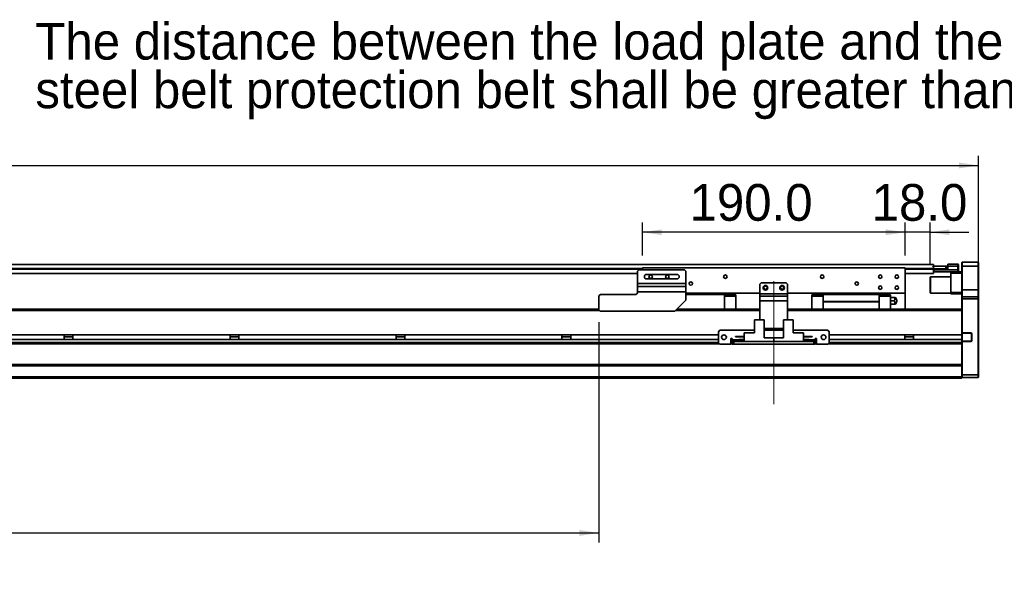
# Model space of a CAD drawing. Header units: millimetres. Extents: x 35 to 2905, y 35 to 2044.
# Tile 7 of 10: x 1542 to 2254, y 882 to 1298. Entities that reach past the tile are written whole.
import ezdxf

# ---------------------------------------------------------------- set-up
doc = ezdxf.new("R2010")
doc.units = ezdxf.units.MM
doc.header["$LTSCALE"] = 7
doc.linetypes.add('CENTERX2', pattern=[20.32, 12.7, -2.54, 2.54, -2.54])
doc.layers.add('黑色实线', color=7, linetype='Continuous')
doc.styles.add('SLDTEXTSTYLE8', font='txt')
doc.dimstyles.new('SLDDIMSTYLE0', dxfattribs={"dimtxt": 26.6, "dimasz": 14, "dimexe": 0, "dimexo": 0.0625, "dimgap": 6.65, "dimtad": 2, "dimdec": 1, "dimrnd": 1e-09, "dimzin": 4, "dimdsep": 46, "dimtxsty": 'SLDTEXTSTYLE8', "dimsah": 1, "dimcen": 0.09, "dimadec": 0, "dimazin": 1, "dimtfac": 1, "dimtdec": 1, "dimtmove": 0, "dimatfit": 0, "dimfxl": 0, "dimfrac": 2, "dimtolj": 1, "dimtzin": 12, "dimarcsym": 0})
doc.dimstyles.new('SLDDIMSTYLE4', dxfattribs={"dimtxt": 26.6, "dimasz": 14, "dimexe": 0, "dimexo": 0.0625, "dimgap": 6.65, "dimtad": 2, "dimdec": 1, "dimrnd": 1e-09, "dimzin": 4, "dimdsep": 46, "dimtxsty": 'SLDTEXTSTYLE8', "dimsah": 1, "dimcen": 0.09, "dimadec": 0, "dimazin": 1, "dimtfac": 1, "dimtdec": 1, "dimtofl": 0, "dimtmove": 0, "dimatfit": 3, "dimfxl": 0, "dimfrac": 2, "dimtolj": 1, "dimtzin": 12, "dimarcsym": 0})

# ---------------------------------------------------------------- blocks, each defined once
blk = doc.blocks.new('SW_NOTE_4')
at = {"layer": '黑色实线', "color": 0, "char_height": 26.6, "attachment_point": 1, "style": 'SLDTEXTSTYLE8'}
for s, insert in [('The distance between the load plate and the ', (-813.07, 48.74)), ('steel belt protection belt shall be greater than 4mm', (-813.07, 13.57))]:
    blk.add_mtext(s, dxfattribs=dict(at, insert=insert))
blk = doc.blocks.new('_D_21')
at = {"layer": '黑色实线'}
for p, q in [((199.38, 1105.09), (199.38, 1199.7)), ((2235.38, 1105.09), (2235.38, 1199.7)), ((199.38, 1192.7), (2235.38, 1192.7))]:
    blk.add_line(p, q, dxfattribs=at)
for points in [[(199.38, 1192.7), (213.38, 1190.6), (213.38, 1194.8)], [(2235.38, 1192.7), (2221.38, 1194.8), (2221.38, 1190.6)]]:
    blk.add_solid(points, dxfattribs=at)
at = {"layer": '黑色实线', "insert": (1162.24, 1227.6), "char_height": 26.6, "attachment_point": 1, "style": 'SLDTEXTSTYLE8'}
blk.add_mtext('2036.0', dxfattribs=at)
blk = doc.blocks.new('_D_24')
at = {"layer": '黑色实线'}
for p, q in [((440.88, 1082.81), (440.88, 919.7)), ((1960.88, 1079.31), (1960.88, 919.7)), ((440.88, 926.7), (1960.88, 926.7))]:
    blk.add_line(p, q, dxfattribs=at)
for points in [[(440.88, 926.7), (454.88, 924.6), (454.88, 928.8)], [(1960.88, 926.7), (1946.88, 928.8), (1946.88, 924.6)]]:
    blk.add_solid(points, dxfattribs=at)
at = {"layer": '黑色实线', "char_height": 26.6, "attachment_point": 1, "style": 'SLDTEXTSTYLE8'}
for s, insert in [('Stroke T=', (1085.42, 961.6)), ('1520.0', (1239.07, 961.6))]:
    blk.add_mtext(s, dxfattribs=dict(at, insert=insert))
blk = doc.blocks.new('_D_25')
at = {"layer": '黑色实线'}
for p, q in [((1992.38, 1127.59), (1992.38, 1151.35)), ((2182.38, 1127.59), (2182.38, 1151.35)), ((2182.38, 1144.35), (1992.38, 1144.35))]:
    blk.add_line(p, q, dxfattribs=at)
for points in [[(1992.38, 1144.35), (2006.38, 1142.25), (2006.38, 1146.45)], [(2182.38, 1144.35), (2168.38, 1146.45), (2168.38, 1142.25)]]:
    blk.add_solid(points, dxfattribs=at)
at = {"layer": '黑色实线', "insert": (2026.44, 1179.25), "char_height": 26.6, "attachment_point": 1, "style": 'SLDTEXTSTYLE8'}
blk.add_mtext('190.0', dxfattribs=at)
blk = doc.blocks.new('_D_26')
at = {"layer": '黑色实线'}
for p, q in [((2182.38, 1127.59), (2182.38, 1151.35)), ((2200.38, 1120.79), (2200.38, 1151.35)), ((2182.38, 1144.35), (2154.38, 1144.35)), ((2200.38, 1144.35), (2182.38, 1144.35)), ((2200.38, 1144.35), (2228.38, 1144.35))]:
    blk.add_line(p, q, dxfattribs=at)
for points in [[(2182.38, 1144.35), (2168.38, 1146.45), (2168.38, 1142.25)], [(2200.38, 1144.35), (2214.38, 1142.25), (2214.38, 1146.45)]]:
    blk.add_solid(points, dxfattribs=at)
at = {"layer": '黑色实线', "insert": (2158.15, 1179.25), "char_height": 26.6, "attachment_point": 1, "style": 'SLDTEXTSTYLE8'}
blk.add_mtext('18.0', dxfattribs=at)

msp = doc.modelspace()

# ---------------------------------------------------------------- linework, layer by layer
at = {"color": 7, "linetype": 'Continuous', "lineweight": 35}
for p, q in [((2202.88, 1121.05), (231.88, 1121.05)), ((2182.38, 1118.7), (1992.38, 1118.7)), ((1992.38, 1118.7), (1992.38, 1117.2)), ((2182.38, 1118.7), (2182.38, 1100.2)), ((2202.42, 1119.66), (2202.42, 1119.9)), ((2202.42, 1119.9), (2202.92, 1119.9)), ((2202.42, 1119.9), (2202.42, 1119.9)), ((2202.88, 1121.05), (2202.88, 1119.9)), ((2202.88, 1118.4), (2202.88, 1118.05)), ((2202.88, 1118.05), (2202.88, 1117.55)), ((2202.92, 1119.9), (2202.92, 1117.9)), ((2202.92, 1119.9), (2211.92, 1119.9)), ((2211.92, 1117.9), (2211.92, 1119.9)), ((2211.92, 1119.9), (2212.42, 1119.9)), ((2212.42, 1119.9), (2212.42, 1117.9)), ((2213.38, 1121.2), (2220.58, 1121.2)), ((2213.38, 1119.7), (2213.38, 1121.2)), ((2220.58, 1119.7), (2213.38, 1119.7)), ((2213.38, 1117.4), (2213.38, 1119.7)), ((2220.58, 1119.7), (2220.58, 1121.2)), ((2220.88, 1120.9), (2220.58, 1121.2)), ((2220.58, 1117.2), (2220.58, 1119.7)), ((2220.88, 1119.7), (2220.58, 1119.7)), ((2220.88, 1120.9), (2220.88, 1119.7)), ((2220.88, 1119.7), (2220.88, 1117.2)), ((2223.68, 1122.7), (2223.38, 1122.4)), ((2223.38, 1119.7), (2223.38, 1122.4)), ((2223.68, 1119.7), (2223.38, 1119.7)), ((2223.38, 1102.7), (2223.38, 1119.7)), ((2223.68, 1122.7), (2223.68, 1119.7)), ((2223.68, 1122.7), (2235.08, 1122.7)), ((2235.08, 1119.7), (2223.68, 1119.7)), ((2223.68, 1119.7), (2223.68, 1102.7)), ((2235.08, 1119.7), (2235.08, 1122.7)), ((2235.08, 1122.7), (2235.38, 1122.4)), ((2235.08, 1119.7), (2235.38, 1119.7)), ((2235.08, 1102.7), (2235.08, 1119.7)), ((2235.38, 1122.4), (2235.38, 1119.7)), ((2235.38, 1119.7), (2235.38, 1102.7)), ((1988.88, 1114.55), (447.88, 1114.55)), ((1989.88, 1117.2), (1988.88, 1116.2)), ((1988.88, 1116.2), (1988.88, 1107.2)), ((1989.88, 1117.2), (2022.88, 1117.2)), ((2017.38, 1113.8), (1995.38, 1113.8)), ((2023.88, 1116.2), (2022.88, 1117.2)), ((2023.88, 1116.2), (2023.88, 1107.2)), ((2202.88, 1114.55), (2182.38, 1114.55)), ((2200.68, 1112.2), (2200.38, 1111.9)), ((2200.38, 1100.5), (2200.38, 1111.9)), ((2215.38, 1112.2), (2200.68, 1112.2)), ((2200.68, 1112.2), (2200.68, 1100.2)), ((2202.92, 1117.9), (2202.88, 1117.9)), ((2202.88, 1117.4), (2203.18, 1117.7)), ((2202.88, 1117.7), (2203.18, 1117.7)), ((2202.88, 1117.55), (2202.88, 1114.55)), ((2202.88, 1117.4), (2203.18, 1117.4)), ((2202.88, 1117.2), (2203.18, 1117.2)), ((2202.88, 1116), (2203.18, 1115.7)), ((2202.92, 1117.9), (2211.92, 1117.9)), ((2203.18, 1117.4), (2203.18, 1117.7)), ((2203.18, 1117.7), (2213.38, 1117.7)), ((2203.18, 1117.4), (2203.18, 1117.2)), ((2213.38, 1117.4), (2203.18, 1117.4)), ((2203.18, 1117.2), (2203.18, 1115.7)), ((2203.18, 1117.2), (2220.58, 1117.2)), ((2220.58, 1115.7), (2203.18, 1115.7)), ((2212.42, 1117.9), (2211.92, 1117.9)), ((2212.42, 1117.9), (2212.88, 1117.9)), ((2212.88, 1117.7), (2212.88, 1117.9)), ((2215.38, 1114.7), (2215.38, 1115.7)), ((2223.38, 1114.7), (2215.38, 1114.7)), ((2215.38, 1100.7), (2215.38, 1114.7)), ((2220.58, 1115.7), (2220.58, 1117.2)), ((2220.58, 1117.2), (2220.88, 1117.2)), ((2220.58, 1115.7), (2220.88, 1116)), ((2220.58, 1115.7), (2223.38, 1115.7)), ((2220.88, 1117.2), (2220.88, 1116)), ((1988.88, 1107.2), (2023.88, 1107.2)), ((1988.88, 1105.2), (1988.88, 1107.2)), ((1988.88, 1105.2), (2023.88, 1105.2)), ((1988.88, 1101.22), (1988.88, 1105.2)), ((1995.38, 1110.6), (2017.38, 1110.6)), ((2023.88, 1107.2), (2023.88, 1105.2)), ((2023.88, 1105.2), (2023.88, 1101.22)), ((2078.38, 1107.7), (2077.38, 1106.7)), ((2077.38, 1106.7), (2077.38, 1099.7)), ((2096.38, 1107.7), (2078.38, 1107.7)), ((2097.38, 1106.7), (2096.38, 1107.7)), ((2097.38, 1106.7), (2097.38, 1099.7)), ((1961.88, 1099.2), (1960.88, 1098.2)), ((1960.88, 1088.2), (1960.88, 1098.2)), ((1961.88, 1099.2), (1986.88, 1099.2)), ((1977.68, 1099.4), (1977.48, 1099.2)), ((1977.68, 1099.4), (1987.75, 1099.4)), ((1977.68, 1099.4), (1977.68, 1099.2)), ((1988.88, 1101.22), (1988.88, 1101.2)), ((2023.88, 1101.22), (1988.88, 1101.22)), ((2023.88, 1101.22), (2023.88, 1095.2)), ((2077.38, 1100.2), (2023.88, 1100.2)), ((2023.88, 1099.2), (2051.63, 1099.2)), ((2051.63, 1099.2), (2051.63, 1100.2)), ((2051.63, 1099.2), (2051.63, 1088.64)), ((2059.88, 1099.1), (2051.63, 1099.1)), ((2051.63, 1098.15), (2059.88, 1098.15)), ((2059.88, 1098.15), (2059.88, 1099.1)), ((2059.88, 1098.15), (2059.88, 1088.64)), ((2077.38, 1099.7), (2097.38, 1099.7)), ((2077.38, 1098.2), (2077.38, 1099.7)), ((2077.38, 1098.2), (2097.38, 1098.2)), ((2077.38, 1094.7), (2077.38, 1098.2)), ((2182.38, 1100.2), (2097.38, 1100.2)), ((2097.38, 1099.7), (2097.38, 1098.2)), ((2097.38, 1098.2), (2097.38, 1094.7)), ((2114.88, 1099.1), (2114.88, 1098.15)), ((2123.13, 1099.1), (2114.88, 1099.1)), ((2123.13, 1098.15), (2114.88, 1098.15)), ((2114.88, 1098.15), (2114.88, 1088.64)), ((2123.13, 1100.2), (2123.13, 1099.2)), ((2163.63, 1099.2), (2123.13, 1099.2)), ((2123.13, 1099.2), (2123.13, 1094.2)), ((2163.63, 1099.2), (2163.63, 1100.2)), ((2163.63, 1099.2), (2163.63, 1094.2)), ((2171.88, 1099.1), (2163.63, 1099.1)), ((2171.88, 1098.15), (2163.63, 1098.15)), ((2171.88, 1098.15), (2171.88, 1099.1)), ((2171.88, 1088.64), (2171.88, 1098.15)), ((2171.88, 1097.2), (2174.19, 1097.2)), ((2182.38, 1100.2), (2182.38, 1088.7)), ((2200.38, 1100.5), (2200.68, 1100.2)), ((2200.68, 1100.2), (2215.38, 1100.2)), ((2215.38, 1100.7), (2223.38, 1100.7)), ((2215.38, 1099.7), (2215.38, 1100.7)), ((2223.38, 1099.7), (2215.38, 1099.7)), ((2223.68, 1102.7), (2223.38, 1102.7)), ((2223.38, 1097.4), (2223.38, 1102.7)), ((2223.68, 1097.7), (2223.38, 1097.4)), ((2223.38, 1096.2), (2223.38, 1097.4)), ((2223.68, 1102.7), (2223.68, 1097.7)), ((2223.68, 1102.7), (2235.08, 1102.7)), ((2223.68, 1097.7), (2223.68, 1096.2)), ((2223.68, 1097.7), (2235.08, 1097.7)), ((2235.08, 1097.7), (2235.08, 1102.7)), ((2235.38, 1102.7), (2235.08, 1102.7)), ((2235.08, 1096.2), (2235.08, 1097.7)), ((2235.38, 1097.4), (2235.08, 1097.7)), ((2235.38, 1102.7), (2235.38, 1097.4)), ((2235.38, 1097.4), (2235.38, 1096.2)), ((2015.88, 1087.2), (2023.88, 1095.2)), ((2077.38, 1094.7), (2077.38, 1080.89)), ((2097.38, 1094.7), (2077.38, 1094.7)), ((2097.38, 1094.7), (2097.38, 1080.89)), ((2123.13, 1094.2), (2163.63, 1094.2)), ((2123.13, 1094.2), (2123.13, 1093.9)), ((2163.63, 1093.9), (2123.13, 1093.9)), ((2123.13, 1093.9), (2123.13, 1088.64)), ((2163.63, 1093.9), (2163.63, 1094.2)), ((2163.63, 1093.9), (2163.63, 1088.64)), ((2171.88, 1094.7), (2174.19, 1094.7)), ((2174.19, 1092.2), (2171.88, 1092.2)), ((2223.68, 1096.2), (2223.38, 1096.2)), ((2223.38, 1088.35), (2223.38, 1096.2)), ((2223.68, 1096.2), (2223.68, 1071.55)), ((2235.08, 1096.2), (2223.68, 1096.2)), ((2235.08, 1041.2), (2235.08, 1096.2)), ((2235.38, 1096.2), (2235.08, 1096.2)), ((2235.38, 1096.2), (2235.38, 1041.32)), ((1960.88, 1088.64), (357.38, 1088.64)), ((431.88, 1088.7), (1960.88, 1088.7)), ((1960.88, 1088.2), (1961.88, 1087.2)), ((1961.88, 1087.2), (2015.88, 1087.2)), ((2077.38, 1088.64), (2017.32, 1088.64)), ((2059.88, 1088.7), (2077.38, 1088.7)), ((2097.38, 1088.7), (2114.88, 1088.7)), ((2223.38, 1088.64), (2097.38, 1088.64)), ((2171.88, 1088.7), (2217.38, 1088.7)), ((2217.38, 1088.7), (2217.38, 1088.64)), ((2223.38, 1088.35), (2223.38, 1087.64)), ((2223.38, 1070.09), (2223.38, 1087.64)), ((2073.43, 1080.89), (2073.43, 1071.59)), ((2073.43, 1080.89), (2080.38, 1080.89)), ((2080.38, 1080.89), (2080.38, 1067.99)), ((2094.38, 1080.89), (2094.38, 1067.99)), ((2094.38, 1080.89), (2101.33, 1080.89)), ((2101.33, 1080.89), (2101.33, 1071.59)), ((2047.38, 1070.09), (387.38, 1070.09)), ((1574.21, 1070.09), (1574.21, 1066.69)), ((1580.55, 1068.69), (1574.21, 1068.69)), ((1580.55, 1066.69), (1580.55, 1070.09)), ((1694.21, 1070.09), (1694.21, 1066.69)), ((1700.55, 1068.69), (1694.21, 1068.69)), ((1700.55, 1066.69), (1700.55, 1070.09)), ((1814.21, 1070.09), (1814.21, 1066.69)), ((1820.55, 1068.69), (1814.21, 1068.69)), ((1820.55, 1066.69), (1820.55, 1070.09)), ((1934.21, 1070.09), (1934.21, 1066.69)), ((1940.55, 1068.69), (1934.21, 1068.69)), ((1940.55, 1066.69), (1940.55, 1070.09)), ((2048.38, 1073.39), (2047.38, 1072.39)), ((2047.38, 1072.39), (2047.38, 1064.39)), ((2073.43, 1073.39), (2048.38, 1073.39)), ((2059.68, 1068.64), (2059.68, 1068.94)), ((2059.68, 1068.94), (2065.88, 1068.94)), ((2059.68, 1068.64), (2065.88, 1068.64)), ((2065.88, 1065.39), (2065.88, 1071.59)), ((2065.88, 1071.59), (2073.43, 1071.59)), ((2094.38, 1074.7), (2080.38, 1074.7)), ((2094.38, 1073.39), (2080.38, 1073.39)), ((2126.38, 1073.39), (2101.33, 1073.39)), ((2108.88, 1071.59), (2101.33, 1071.59)), ((2108.88, 1071.59), (2108.88, 1065.39)), ((2115.08, 1068.94), (2108.88, 1068.94)), ((2115.08, 1068.64), (2108.88, 1068.64)), ((2115.08, 1068.94), (2115.08, 1068.64)), ((2127.38, 1072.39), (2126.38, 1073.39)), ((2127.38, 1064.39), (2127.38, 1072.39)), ((2223.38, 1070.09), (2127.38, 1070.09)), ((2182.21, 1070.09), (2182.21, 1066.69)), ((2188.55, 1068.69), (2182.21, 1068.69)), ((2188.55, 1066.69), (2188.55, 1070.09)), ((2223.68, 1071.25), (2223.38, 1071.55)), ((2223.38, 1071.55), (2223.68, 1071.55)), ((2223.38, 1066.69), (2223.38, 1070.09)), ((2223.68, 1071.55), (2229.88, 1071.55)), ((2223.68, 1071.55), (2223.8, 1071.25)), ((2223.8, 1071.25), (2223.68, 1071.25)), ((2223.68, 1071.25), (2223.68, 1065.55)), ((2229.88, 1071.25), (2223.8, 1071.25)), ((2229.88, 1071.55), (2229.88, 1071.25)), ((2230.68, 1070.75), (2230.38, 1070.75)), ((2230.38, 1066.05), (2230.38, 1070.75)), ((2230.68, 1070.75), (2230.68, 1066.05)), ((2048.13, 1063.64), (386.62, 1063.64)), ((2047.38, 1066.69), (387.38, 1066.69)), ((2047.38, 1064.39), (2048.38, 1063.39)), ((2048.38, 1063.39), (2056.38, 1063.39)), ((2057.38, 1067.39), (2056.38, 1067.39)), ((2056.38, 1067.39), (2056.38, 1063.39)), ((2057.38, 1066.69), (2056.38, 1066.69)), ((2057.38, 1063.64), (2056.38, 1063.64)), ((2057.38, 1066.39), (2057.38, 1067.39)), ((2057.38, 1066.39), (2057.38, 1065.39)), ((2057.38, 1063.39), (2057.38, 1065.39)), ((2057.38, 1065.39), (2058.38, 1065.39)), ((2058.38, 1063.39), (2057.38, 1063.39)), ((2058.38, 1065.39), (2058.38, 1063.39)), ((2116.38, 1065.39), (2058.38, 1065.39)), ((2116.38, 1063.39), (2058.38, 1063.39)), ((2062.08, 1065.99), (2062.08, 1066.69)), ((2062.08, 1066.69), (2065.88, 1066.69)), ((2062.08, 1065.99), (2065.88, 1065.99)), ((2065.88, 1065.39), (2087.38, 1065.39)), ((2087.38, 1067.99), (2080.38, 1067.99)), ((2087.38, 1067.99), (2087.38, 1065.39)), ((2087.38, 1067.99), (2094.38, 1067.99)), ((2108.88, 1065.39), (2087.38, 1065.39)), ((2112.68, 1066.69), (2108.88, 1066.69)), ((2112.68, 1065.99), (2108.88, 1065.99)), ((2112.68, 1066.69), (2112.68, 1065.99)), ((2116.38, 1063.39), (2116.38, 1065.39)), ((2116.38, 1065.39), (2117.38, 1065.39)), ((2117.38, 1063.39), (2116.38, 1063.39)), ((2118.38, 1067.39), (2117.38, 1067.39)), ((2117.38, 1067.39), (2117.38, 1066.39)), ((2118.38, 1066.69), (2117.38, 1066.69)), ((2117.38, 1065.39), (2117.38, 1066.39)), ((2117.38, 1065.39), (2117.38, 1063.39)), ((2118.38, 1063.64), (2117.38, 1063.64)), ((2118.38, 1063.39), (2118.38, 1067.39)), ((2118.38, 1063.39), (2126.38, 1063.39)), ((2126.38, 1063.39), (2127.38, 1064.39)), ((2223.38, 1063.64), (2126.62, 1063.64)), ((2223.38, 1066.69), (2127.38, 1066.69)), ((2223.38, 1064.64), (2223.38, 1066.69)), ((2223.68, 1065.55), (2223.38, 1065.25)), ((2223.68, 1065.25), (2223.38, 1065.25)), ((2223.38, 1064.64), (2223.38, 1063.92)), ((2223.38, 1048.35), (2223.38, 1063.92)), ((2223.68, 1065.55), (2223.8, 1065.55)), ((2223.8, 1065.55), (2223.68, 1065.25)), ((2223.68, 1065.25), (2223.68, 1041.2)), ((2229.88, 1065.25), (2223.68, 1065.25)), ((2223.8, 1065.55), (2229.88, 1065.55)), ((2229.88, 1065.25), (2229.88, 1065.55)), ((2230.68, 1066.05), (2230.38, 1066.05)), ((2223.38, 1048.64), (211.38, 1048.64)), ((2223.38, 1047.64), (211.38, 1047.64)), ((2223.38, 1048.35), (2223.38, 1047.64)), ((2223.38, 1039.7), (2223.38, 1047.64)), ((2223.38, 1039.7), (211.38, 1039.7)), ((2223.38, 1041.32), (2223.68, 1041.2)), ((2223.38, 1038.7), (2223.38, 1039.7)), ((2223.68, 1041.2), (2235.08, 1041.2)), ((2223.68, 1041.2), (2223.68, 1039.2)), ((2235.38, 1041.32), (2235.08, 1041.2)), ((2235.08, 1039.2), (2235.08, 1041.2)), ((2235.38, 1041.32), (2235.38, 1039.5)), ((2223.38, 1038.7), (211.38, 1038.7)), ((2223.38, 1039.5), (2223.68, 1039.2)), ((2235.08, 1039.2), (2223.68, 1039.2)), ((2235.38, 1039.5), (2235.08, 1039.2))]:
    msp.add_line(p, q, dxfattribs=at)
at = {"color": 8, "linetype": 'Continuous', "lineweight": 35}
for p, q in [((1992.38, 1118.05), (442.38, 1118.05)), ((2202.88, 1118.05), (2182.38, 1118.05)), ((1992.38, 1117.55), (442.38, 1117.55)), ((2202.88, 1117.55), (2182.38, 1117.55)), ((1961.44, 1087.64), (357.38, 1087.64)), ((2077.38, 1087.64), (2016.32, 1087.64)), ((2223.38, 1087.64), (2097.38, 1087.64)), ((2047.38, 1064.64), (387.38, 1064.64)), ((2057.38, 1064.64), (2056.38, 1064.64)), ((2062.08, 1066.39), (2057.38, 1066.39)), ((2117.38, 1066.39), (2112.68, 1066.39)), ((2118.38, 1064.64), (2117.38, 1064.64)), ((2223.38, 1064.64), (2127.38, 1064.64))]:
    msp.add_line(p, q, dxfattribs=at)
at = {"color": 7, "linetype": 'Continuous', "lineweight": 35}
for centre, radius in [((1998.38, 1112.2), 1.25), ((2010.38, 1112.2), 1.25), ((2052.38, 1112.2), 1.25), ((2122.38, 1112.2), 1.25), ((2164.38, 1112.2), 1.25), ((2176.38, 1112.2), 1.25), ((2027.38, 1107.2), 1.25), ((2081.38, 1104.2), 1.7), ((2081.38, 1104.2), 1.25), ((2093.38, 1104.2), 1.7), ((2093.38, 1104.2), 1.25), ((2147.38, 1107.2), 1.25), ((2164.38, 1104.2), 1.25), ((2176.38, 1104.2), 1.25), ((2051.38, 1068.39), 1.7), ((2123.38, 1068.39), 1.7)]:
    msp.add_circle(centre, radius, dxfattribs=at)
for centre, radius, start, end in [((1995.38, 1112.2), 1.6, 90, 270), ((2017.38, 1112.2), 1.6, 270, 90), ((1986.88, 1101.2), 2, 270, 0), ((2173.38, 1094.7), 3, 4.42207, 56.61739), ((2173.38, 1094.7), 3, 303.36445, 355.55829), ((2176.28, 1094.7), 0.25, 0, 68.66881), ((2176.28, 1094.7), 0.25, 291.36622, 0), ((2229.88, 1070.75), 0.8, 0, 90), ((2229.88, 1070.75), 0.5, 0, 90), ((2229.88, 1066.05), 0.8, 270, 0), ((2229.88, 1066.05), 0.5, 270, 0)]:
    msp.add_arc(centre, radius, start, end, dxfattribs=at)
for points, knots in [([(2174.19, 1097.2), (2174.35, 1097.1), (2174.65, 1096.92), (2174.95, 1096.49), (2175.07, 1096.01), (2175, 1095.52), (2174.74, 1095.08), (2174.44, 1094.82), (2174.24, 1094.72), (2174.19, 1094.7)], [0, 0, 0, 0, 0.159715, 0.319437, 0.479133, 0.638834, 0.798559, 0.958237, 1, 1, 1, 1]), ([(2175.02, 1097.2), (2175.02, 1097.2), (2174.99, 1097.2), (2174.74, 1097.2), (2174.44, 1097.2), (2174.24, 1097.2), (2174.19, 1097.2)], [0, 0, 0, 0, 0.275919, 0.596145, 0.916272, 1, 1, 1, 1]), ([(2174.19, 1094.7), (2174.35, 1094.6), (2174.65, 1094.42), (2174.95, 1093.99), (2175.07, 1093.51), (2175, 1093.02), (2174.74, 1092.58), (2174.44, 1092.32), (2174.24, 1092.22), (2174.19, 1092.2)], [0, 0, 0, 0, 0.159715, 0.3194369, 0.4791331, 0.6388339, 0.7985602, 0.9582374, 1, 1, 1, 1]), ([(2174.19, 1092.2), (2174.35, 1092.2), (2174.66, 1092.2), (2174.93, 1092.2), (2175.06, 1092.2), (2175.03, 1092.2), (2175.02, 1092.2)], [0, 0, 0, 0, 0.3188143, 0.6376407, 0.956419, 1, 1, 1, 1]), ([(2176.37, 1094.46), (2176.37, 1094.47), (2176.37, 1094.47), (2176.37, 1094.51), (2176.37, 1094.57), (2176.37, 1094.64), (2176.37, 1094.72), (2176.37, 1094.8), (2176.37, 1094.87), (2176.37, 1094.91), (2176.37, 1094.93), (2176.37, 1094.93), (2176.37, 1094.93)], [0, 0, 0, 0, 0.107429, 0.214862, 0.322291, 0.429722, 0.537152, 0.644587, 0.752016, 0.859445, 0.966874, 1, 1, 1, 1])]:
    msp.add_open_spline(points, degree=3, knots=knots, dxfattribs=at)
at = {"layer": '黑色实线', "linetype": 'CENTERX2', "lineweight": 18}
msp.add_line((2087.38, 1019.94), (2087.38, 1116.84), dxfattribs=at)

# ---------------------------------------------------------------- block references
at = {"layer": '黑色实线'}
msp.add_blockref('SW_NOTE_4', (2366.43, 1247.2), dxfattribs=at)

# ---------------------------------------------------------------- dimensions: what is measured, and where the dimension line sits
for base, p1, p2, dimstyle, picture, middle in [((2235.38, 1192.7), (199.38, 1096.2), (2235.38, 1096.2), 'SLDDIMSTYLE4', '_D_21', (1214.22, 1192.7)), ((1992.38, 1144.35), (2182.38, 1118.7), (1992.38, 1118.7), 'SLDDIMSTYLE4', '_D_25', (2068.81, 1144.35)), ((2182.38, 1144.35), (2200.38, 1111.9), (2182.38, 1118.7), 'SLDDIMSTYLE0', '_D_26', (2190.92, 1144.35))]:
    dim = msp.add_linear_dim(base=base, p1=p1, p2=p2, dimstyle=dimstyle, dxfattribs=at)
    dim.commit()
    dim.dimension.update_dxf_attribs({"geometry": picture, "text_midpoint": middle, "dimtype": 160})
dim = msp.add_linear_dim(base=(1960.88, 926.7), p1=(440.88, 1091.7), p2=(1960.88, 1088.2), angle=0, text='Stroke T=<>', dimstyle='SLDDIMSTYLE4', dxfattribs=at)
dim.commit()
dim.dimension.update_dxf_attribs({"geometry": '_D_24', "text_midpoint": (1214.22, 926.7), "dimtype": 160})

doc.saveas('drawing.dxf')
